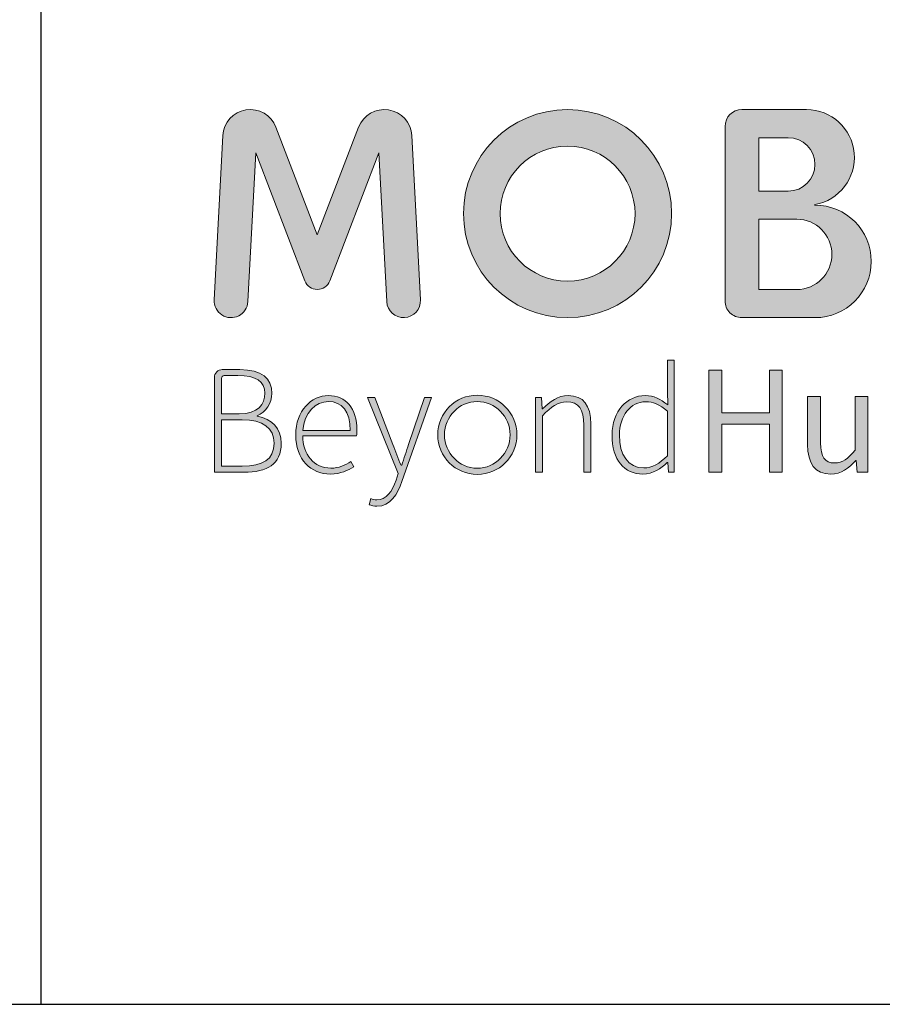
# Model space of a CAD drawing. Header units: millimetres. Extents: x 11 to 411, y 5 to 292.
# Tile 4 of 11: x 276 to 296, y 5 to 28. Entities that reach past the tile are written whole.
import ezdxf

# ---------------------------------------------------------------- set-up
doc = ezdxf.new("R2010")
doc.units = ezdxf.units.MM
doc.linetypes.add('CENTERX2', pattern=[20.319999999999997, 12.7, -2.54, 2.54, -2.54])
doc.layers.add('1', color=7, linetype='Continuous')

msp = doc.modelspace()

# ---------------------------------------------------------------- hatches: boundary and pattern name
at = {"layer": '1'}
h = msp.add_hatch(color=156, dxfattribs=at)
edge = h.paths.add_edge_path(flags=0)
edge.add_arc((280.9735827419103, 21.42730552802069), 0.3900000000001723, 176.9999999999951, 357.0000000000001)
edge.add_line((281.3630482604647, 21.40689450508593), (281.543251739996, 24.84538172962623))
edge.add_line((281.543251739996, 24.84538172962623), (282.6787587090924, 21.88728494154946))
edge.add_arc((282.9676084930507, 21.99816398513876), 0.309400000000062, 200.9999999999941, 339.000000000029)
edge.add_line((283.256458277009, 21.88728494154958), (284.391965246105, 24.84538172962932))
edge.add_line((284.391965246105, 24.84538172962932), (284.5721687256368, 21.4068945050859))
edge.add_arc((284.9616342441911, 21.42730552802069), 0.3900000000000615, 183.0000000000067, 363.000000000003)
edge.add_line((285.3510997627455, 21.44771655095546), (285.1520940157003, 25.24497241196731))
edge.add_arc((284.5172652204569, 25.21170244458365), 0.6356999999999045, 3.000000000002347, 158.9999999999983)
edge.add_line((283.9237881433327, 25.43951695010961), (282.9676084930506, 22.94858379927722))
edge.add_line((282.9676084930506, 22.94858379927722), (282.0114288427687, 25.43951695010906))
edge.add_arc((281.4179517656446, 25.21170244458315), 0.6356999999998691, 21.00000000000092, 176.9999999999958)
edge.add_line((280.7831229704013, 25.24497241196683), (280.5841172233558, 21.44771655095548))
h = msp.add_hatch(color=156, dxfattribs=at)
edge = h.paths.add_edge_path(flags=0)
edge.add_arc((288.7526084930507, 23.44230552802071), 2.40499999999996, 0, 360)
edge = h.paths.add_edge_path(flags=0)
edge.add_arc((288.7526084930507, 23.44230552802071), 1.559999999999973, 0, 360)
h = msp.add_hatch(color=156, dxfattribs=at)
edge = h.paths.add_edge_path(flags=0)
edge.add_arc((294.4726084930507, 22.33730552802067), 1.299999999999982, 270.0000000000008, 449.9999999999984)
edge.add_arc((294.4726084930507, 23.64380552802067), 0.006500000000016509, 100.20362805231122, 270.000000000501, ccw=False)
edge.add_arc((294.2753007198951, 24.73999775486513), 1.107307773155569, 280.2036280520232, 450.0000000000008)
edge.add_line((294.2753007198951, 25.8473055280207), (292.7826084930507, 25.8473055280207))
edge.add_arc((292.7826084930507, 25.4573055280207), 0.3900000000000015, 90, 180)
edge.add_line((292.3926084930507, 25.4573055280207), (292.3926084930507, 21.42730552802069))
edge.add_arc((292.7826084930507, 21.42730552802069), 0.3900000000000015, 180, 270.0000000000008)
edge.add_line((292.7826084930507, 21.03730552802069), (294.4726084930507, 21.03730552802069))
edge = h.paths.add_edge_path(flags=0)
edge.add_line((293.1726084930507, 25.19730552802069), (293.8551084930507, 25.19730552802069))
edge.add_arc((293.8551084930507, 24.57980552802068), 0.6175000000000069, -90.0000000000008, 89.9999999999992, ccw=False)
edge.add_line((293.8551084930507, 23.96230552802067), (293.1726084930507, 23.96230552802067))
edge.add_line((293.1726084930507, 23.96230552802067), (293.1726084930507, 25.19730552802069))
edge = h.paths.add_edge_path(flags=0)
edge.add_line((293.1726084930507, 23.31230552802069), (294.0501084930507, 23.31230552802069))
edge.add_arc((294.0501084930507, 22.49980552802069), 0.8124999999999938, -90.0000000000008, 89.9999999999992, ccw=False)
edge.add_line((294.0501084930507, 21.6873055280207), (293.1726084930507, 21.6873055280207))
edge.add_line((293.1726084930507, 21.6873055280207), (293.1726084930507, 23.31230552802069))
h = msp.add_hatch(color=156, dxfattribs=at)
edge = h.paths.add_edge_path(flags=0)
edge.add_spline(control_points=[(290.5470900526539, 19.2353888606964), (290.1370593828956, 19.2353888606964), (289.7809868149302, 18.88293046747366), (289.7809868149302, 18.32543128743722)], knot_values=[10, 10, 10, 10, 11, 11, 11, 11], weights=[1, 1, 1, 1], degree=3, periodic=0)
edge.add_spline(control_points=[(289.7809868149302, 18.32543128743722), (289.7809868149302, 17.74278559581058), (290.0615180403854, 17.42265115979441), (290.4967461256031, 17.42265115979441)], knot_values=[9, 9, 9, 9, 10, 10, 10, 10], weights=[1, 1, 1, 1], degree=3, periodic=0)
edge.add_spline(control_points=[(290.4967461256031, 17.42265115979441), (290.7269334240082, 17.42265115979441), (290.9175175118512, 17.54853642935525), (291.0578085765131, 17.6888274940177)], knot_values=[8, 8, 8, 8, 9, 9, 9, 9], weights=[1, 1, 1, 1], degree=3, periodic=0)
edge.add_line((291.0578085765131, 17.6888274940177), (291.0686001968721, 17.6888274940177))
edge.add_line((291.0686001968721, 17.6888274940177), (291.083005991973, 17.46581764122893))
edge.add_line((291.083005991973, 17.46581764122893), (291.2196828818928, 17.46581764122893))
edge.add_line((291.2196828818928, 17.46581764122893), (291.2196828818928, 20.05183602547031))
edge.add_line((291.2196828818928, 20.05183602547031), (291.0614227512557, 20.05183602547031))
edge.add_line((291.0614227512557, 20.05183602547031), (291.0614227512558, 19.3396908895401))
edge.add_line((291.0614227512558, 19.3396908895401), (291.0686001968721, 19.02317062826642))
edge.add_spline(control_points=[(291.068600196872, 19.02317062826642), (290.895985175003, 19.15623334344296), (290.7556941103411, 19.2353888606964), (290.5470900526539, 19.2353888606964)], knot_values=[0, 0, 0, 0, 1, 1, 1, 1], weights=[1, 1, 1, 1], degree=3, periodic=0)
edge = h.paths.add_edge_path(flags=0)
edge.add_spline(control_points=[(290.5183293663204, 17.56294222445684), (290.1514651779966, 17.56294222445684), (289.9500385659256, 17.86861996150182), (289.9500385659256, 18.32543128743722)], knot_values=[4, 4, 4, 4, 5, 5, 5, 5], weights=[1, 1, 1, 1], degree=3, periodic=0)
edge.add_spline(control_points=[(289.9500385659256, 18.32543128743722), (289.9500385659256, 18.76060846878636), (290.2126007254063, 19.09509779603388), (290.5578816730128, 19.09509779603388)], knot_values=[3, 3, 3, 3, 4, 4, 4, 4], weights=[1, 1, 1, 1], degree=3, periodic=0)
edge.add_spline(control_points=[(290.5578816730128, 19.09509779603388), (290.7269334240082, 19.09509779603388), (290.8779652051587, 19.03396224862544), (291.0614227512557, 18.87213884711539)], knot_values=[2, 2, 2, 2, 3, 3, 3, 3], weights=[1, 1, 1, 1], degree=3, periodic=0)
edge.add_line((291.0614227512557, 18.87213884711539), (291.0614227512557, 17.84708762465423))
edge.add_spline(control_points=[(291.0614227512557, 17.84708762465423), (290.8779652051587, 17.66363007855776), (290.7089134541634, 17.56294222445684), (290.5183293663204, 17.56294222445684)], knot_values=[0, 0, 0, 0, 1, 1, 1, 1], weights=[1, 1, 1, 1], degree=3, periodic=0)
h = msp.add_hatch(color=156, dxfattribs=at)
edge = h.paths.add_edge_path(flags=0)
edge.add_spline(control_points=[(281.274579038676, 17.46581764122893), (281.8104949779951, 17.46581764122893), (282.1330792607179, 17.6385611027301), (282.1330792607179, 18.1371030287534)], knot_values=[6, 6, 6, 6, 7, 7, 7, 7], weights=[1, 1, 1, 1], degree=3, periodic=0)
edge.add_spline(control_points=[(282.1330792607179, 18.1371030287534), (282.1330792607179, 18.46441491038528), (281.9267237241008, 18.7070158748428), (281.5778286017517, 18.75735980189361)], knot_values=[5, 5, 5, 5, 6, 6, 6, 6], weights=[1, 1, 1, 1], degree=3, periodic=0)
edge.add_line((281.5778286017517, 18.75735980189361), (281.5778286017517, 18.77176559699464))
edge.add_spline(control_points=[(281.5778286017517, 18.77176559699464), (281.7710075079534, 18.84052419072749), (281.9184360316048, 19.07012963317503), (281.9184360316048, 19.28674145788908)], knot_values=[3, 3, 3, 3, 4, 4, 4, 4], weights=[1, 1, 1, 1], degree=3, periodic=0)
edge.add_spline(control_points=[(281.9184360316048, 19.28674145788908), (281.9184360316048, 19.63656947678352), (281.6826036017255, 19.83600361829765), (281.175461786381, 19.83600361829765)], knot_values=[2, 2, 2, 2, 3, 3, 3, 3], weights=[1, 1, 1, 1], degree=3, periodic=0)
edge.add_line((281.175461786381, 19.83600361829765), (280.7707757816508, 19.83600361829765))
edge.add_spline(control_points=[(280.7707757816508, 19.83600361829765), (280.6696278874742, 19.83600361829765), (280.5876313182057, 19.75400704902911), (280.5876313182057, 19.65285915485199)], knot_values=[0, 0, 0, 0, 1, 1, 1, 1], weights=[1, 1, 1, 1], degree=3, periodic=0)
edge.add_line((280.5876313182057, 19.65285915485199), (280.5876313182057, 17.46581764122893))
edge.add_line((280.5876313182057, 17.46581764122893), (281.274579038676, 17.46581764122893))
edge = h.paths.add_edge_path(flags=0)
edge.add_spline(control_points=[(281.2314125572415, 18.6791681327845), (281.7133703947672, 18.6791681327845), (281.9676416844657, 18.47520653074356), (281.9676416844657, 18.1371030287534)], knot_values=[1, 1, 1, 1, 2, 2, 2, 2], weights=[1, 1, 1, 1], degree=3, periodic=0)
edge.add_spline(control_points=[(281.9676416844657, 18.1371030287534), (281.9676416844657, 17.75583304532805), (281.7025787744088, 17.60249453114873), (281.2314125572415, 17.60249453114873)], knot_values=[0, 0, 0, 0, 1, 1, 1, 1], weights=[1, 1, 1, 1], degree=3, periodic=0)
edge.add_line((281.2314125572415, 17.60249453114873), (280.7530688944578, 17.60249453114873))
edge.add_line((280.7530688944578, 17.60249453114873), (280.7530688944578, 18.6791681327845))
edge.add_line((280.7530688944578, 18.6791681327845), (281.2314125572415, 18.6791681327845))
edge = h.paths.add_edge_path(flags=0)
edge.add_spline(control_points=[(280.7530688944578, 19.63445881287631), (280.7530688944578, 19.67031248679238), (280.7821340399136, 19.69937763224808), (280.817987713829, 19.69937763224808)], knot_values=[3, 3, 3, 3, 4, 4, 4, 4], weights=[1, 1, 1, 1], degree=3, periodic=0)
edge.add_line((280.817987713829, 19.69937763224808), (281.1286811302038, 19.69937763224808))
edge.add_spline(control_points=[(281.1286811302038, 19.69937763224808), (281.5638583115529, 19.69937763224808), (281.7529984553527, 19.56126244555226), (281.7529984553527, 19.29035563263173)], knot_values=[1, 1, 1, 1, 2, 2, 2, 2], weights=[1, 1, 1, 1], degree=3, periodic=0)
edge.add_spline(control_points=[(281.7529984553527, 19.29035563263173), (281.7529984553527, 19.03738744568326), (281.6040223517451, 18.81223084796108), (281.1594853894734, 18.81223084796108)], knot_values=[0, 0, 0, 0, 1, 1, 1, 1], weights=[1, 1, 1, 1], degree=3, periodic=0)
edge.add_line((281.1594853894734, 18.81223084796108), (280.7530688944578, 18.81223084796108))
edge.add_line((280.7530688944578, 18.81223084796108), (280.7530688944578, 19.63445881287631))
msp.add_hatch(color=156, dxfattribs=at).paths.add_polyline_path([(292.0192660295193, 19.82526290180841), (292.0192660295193, 17.46581764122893), (292.3213804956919, 17.46581764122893), (292.3213804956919, 18.57720182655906), (293.4183588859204, 18.57720182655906), (293.4183588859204, 17.46581764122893), (293.7169100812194, 17.46581764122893), (293.7169100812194, 19.82526290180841), (293.4183588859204, 19.82526290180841), (293.4183588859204, 18.83614981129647), (292.3213804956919, 18.83614981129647), (292.3213804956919, 19.82526290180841)], flags=0)
h = msp.add_hatch(color=156, dxfattribs=at)
edge = h.paths.add_edge_path(flags=0)
edge.add_spline(control_points=[(283.2201345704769, 19.23538886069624), (282.8353013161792, 19.23538886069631), (282.4684371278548, 18.89010791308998), (282.4684371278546, 18.32543128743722)], knot_values=[8, 8, 8, 8, 9, 9, 9, 9], weights=[1, 1, 1, 1], degree=3, periodic=0)
edge.add_spline(control_points=[(282.4684371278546, 18.32543128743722), (282.4684371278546, 17.76075466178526), (282.82450969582, 17.42265115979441), (283.2669152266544, 17.42265115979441)], knot_values=[7, 7, 7, 7, 8, 8, 8, 8], weights=[1, 1, 1, 1], degree=3, periodic=0)
edge.add_spline(control_points=[(283.2669152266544, 17.42265115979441), (283.5186857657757, 17.42265115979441), (283.67333172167, 17.50898412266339), (283.8100086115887, 17.59170291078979)], knot_values=[6, 6, 6, 6, 7, 7, 7, 7], weights=[1, 1, 1, 1], degree=3, periodic=0)
edge.add_line((283.8100086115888, 17.59170291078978), (283.7452588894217, 17.71397400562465))
edge.add_spline(control_points=[(283.7452588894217, 17.71397400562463), (283.6157594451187, 17.62046359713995), (283.4683418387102, 17.55932804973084), (283.2812701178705, 17.55932804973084)], knot_values=[4, 4, 4, 4, 5, 5, 5, 5], weights=[1, 1, 1, 1], degree=3, periodic=0)
edge.add_spline(control_points=[(283.2812701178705, 17.55932804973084), (282.8928735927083, 17.55932804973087), (282.6374888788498, 17.87223413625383), (282.6303114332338, 18.30746222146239)], knot_values=[3, 3, 3, 3, 4, 4, 4, 4], weights=[1, 1, 1, 1], degree=3, periodic=0)
edge.add_line((282.6303114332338, 18.30746222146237), (283.8747583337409, 18.30746222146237))
edge.add_spline(control_points=[(283.8747583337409, 18.30746222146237), (283.8819357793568, 18.3505777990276), (283.8819357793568, 18.39374428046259), (283.8819357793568, 18.43691076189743)], knot_values=[1, 1, 1, 1, 2, 2, 2, 2], weights=[1, 1, 1, 1], degree=3, periodic=0)
edge.add_spline(control_points=[(283.8819357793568, 18.43691076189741), (283.8819357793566, 18.94406601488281), (283.6301652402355, 19.23538886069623), (283.2201345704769, 19.23538886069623)], knot_values=[0, 0, 0, 0, 1, 1, 1, 1], weights=[1, 1, 1, 1], degree=3, periodic=0)
edge = h.paths.add_edge_path(flags=0)
edge.add_spline(control_points=[(282.6303114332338, 18.42973331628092), (282.6662495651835, 18.84332725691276), (282.928811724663, 19.0987119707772), (283.22374874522, 19.0987119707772)], knot_values=[1, 1, 1, 1, 2, 2, 2, 2], weights=[1, 1, 1, 1], degree=3, periodic=0)
edge.add_spline(control_points=[(283.22374874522, 19.0987119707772), (283.5330406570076, 19.0987119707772), (283.7308530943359, 18.87213884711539), (283.7308530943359, 18.42973331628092)], knot_values=[0, 0, 0, 0, 1, 1, 1, 1], weights=[1, 1, 1, 1], degree=3, periodic=0)
edge.add_line((283.7308530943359, 18.42973331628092), (282.6303114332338, 18.42973331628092))
h = msp.add_hatch(color=156, dxfattribs=at)
edge = h.paths.add_edge_path(flags=0)
edge.add_spline(control_points=[(284.3460676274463, 16.8255996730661), (284.2957237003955, 16.8255996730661), (284.2417655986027, 16.84000546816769), (284.2057765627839, 16.85436035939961)], knot_values=[14, 14, 14, 14, 15, 15, 15, 15], weights=[1, 1, 1, 1], degree=3, periodic=0)
edge.add_line((284.2057765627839, 16.85436035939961), (284.1698384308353, 16.71412019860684))
edge.add_spline(control_points=[(284.1698384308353, 16.71412019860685), (284.2165681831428, 16.69253695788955), (284.2813179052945, 16.67813116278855), (284.3460676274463, 16.67813116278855)], knot_values=[12, 12, 12, 12, 13, 13, 13, 13], weights=[1, 1, 1, 1], degree=3, periodic=0)
edge.add_spline(control_points=[(284.3460676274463, 16.67813116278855), (284.6553595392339, 16.67813116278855), (284.828025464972, 16.96227656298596), (284.9251500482, 17.250036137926)], knot_values=[11, 11, 11, 11, 12, 12, 12, 12], weights=[1, 1, 1, 1], degree=3, periodic=0)
edge.add_line((284.9251500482, 17.250036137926), (285.6084835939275, 19.19222237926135))
edge.add_line((285.6084835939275, 19.19222237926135), (285.4466601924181, 19.19222237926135))
edge.add_line((285.4466601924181, 19.19222237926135), (285.0761818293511, 18.10603560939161))
edge.add_spline(control_points=[(285.0761818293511, 18.10603560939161), (285.0294520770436, 17.96218127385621), (284.9718798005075, 17.77510955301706), (284.9179216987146, 17.62407777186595)], knot_values=[7, 7, 7, 7, 8, 8, 8, 8], weights=[1, 1, 1, 1], degree=3, periodic=0)
edge.add_line((284.9179216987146, 17.62407777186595), (284.9035668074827, 17.62407777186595))
edge.add_spline(control_points=[(284.9035668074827, 17.62407777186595), (284.838817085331, 17.77510955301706), (284.7704531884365, 17.96218127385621), (284.7164950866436, 18.10603560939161)], knot_values=[5, 5, 5, 5, 6, 6, 6, 6], weights=[1, 1, 1, 1], degree=3, periodic=0)
edge.add_line((284.7164950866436, 18.10603560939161), (284.2992869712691, 19.19222237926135))
edge.add_line((284.2992869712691, 19.19222237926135), (284.1266719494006, 19.19222237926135))
edge.add_line((284.1266719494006, 19.19222237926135), (284.8352029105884, 17.43344278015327))
edge.add_line((284.8352029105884, 17.43344278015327), (284.7884731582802, 17.28241099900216))
edge.add_spline(control_points=[(284.7884731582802, 17.28241099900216), (284.7021401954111, 17.01984883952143), (284.5582858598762, 16.8255996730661), (284.3460676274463, 16.8255996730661)], knot_values=[0, 0, 0, 0, 1, 1, 1, 1], weights=[1, 1, 1, 1], degree=3, periodic=0)
h = msp.add_hatch(color=156, dxfattribs=at)
edge = h.paths.add_edge_path(flags=0)
edge.add_spline(control_points=[(286.6660839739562, 17.41329340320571), (287.171819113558, 17.41329340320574), (287.5818105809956, 17.82326230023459), (287.5818105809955, 18.32902001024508)], knot_values=[2, 2, 2, 2, 3, 3, 3, 3], weights=[1, 1, 1, 1], degree=3, periodic=0)
edge.add_spline(control_points=[(287.5818105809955, 18.32902001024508), (287.5818105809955, 18.8347777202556), (287.171819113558, 19.24474661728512), (286.6660839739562, 19.24474661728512)], knot_values=[3, 3, 3, 3, 4, 4, 4, 4], weights=[1, 1, 1, 1], degree=3, periodic=0)
edge.add_spline(control_points=[(286.6660839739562, 19.24474661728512), (286.1603488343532, 19.24474661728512), (285.7503799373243, 18.8347777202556), (285.7503799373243, 18.32902001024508)], knot_values=[0, 0, 0, 0, 1, 1, 1, 1], weights=[1, 1, 1, 1], degree=3, periodic=0)
edge.add_spline(control_points=[(285.7503799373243, 18.32902001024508), (285.7503799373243, 17.82326230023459), (286.1603488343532, 17.41329340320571), (286.6660839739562, 17.41329340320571)], knot_values=[1, 1, 1, 1, 2, 2, 2, 2], weights=[1, 1, 1, 1], degree=3, periodic=0)
edge = h.paths.add_edge_path(flags=0)
edge.add_spline(control_points=[(286.6660819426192, 17.55678138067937), (286.247116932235, 17.55678138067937), (285.90626675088, 17.91019297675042), (285.90626675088, 18.32918462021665), (285.90626675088, 18.74817626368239), (286.247116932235, 19.09942964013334), (286.6660819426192, 19.09942964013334)], knot_values=[2, 2, 2, 2, 3, 3, 3, 4, 4, 4, 4], weights=[1, 1, 1, 1, 1, 1, 1], degree=3, periodic=0)
edge.add_spline(control_points=[(286.6660819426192, 19.09942964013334), (287.0850469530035, 19.09942964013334), (287.42592376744, 18.74817626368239), (287.42592376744, 18.32918462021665), (287.42592376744, 17.91019297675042), (287.0850469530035, 17.55678138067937), (286.6660819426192, 17.55678138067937)], knot_values=[0, 0, 0, 0, 1, 1, 1, 2, 2, 2, 2], weights=[1, 1, 1, 1, 1, 1, 1], degree=3, periodic=0)
h = msp.add_hatch(color=156, dxfattribs=at)
edge = h.paths.add_edge_path(flags=0)
edge.add_spline(control_points=[(288.1696757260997, 18.76783681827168), (288.3818939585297, 18.98361832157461), (288.5293624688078, 19.09153452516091), (288.7343523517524, 19.09153452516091)], knot_values=[9, 9, 9, 9, 10, 10, 10, 10], weights=[1, 1, 1, 1], degree=3, periodic=0)
edge.add_spline(control_points=[(288.7343523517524, 19.09153452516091), (289.0148835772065, 19.09153452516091), (289.1299772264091, 18.91886859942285), (289.1299772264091, 18.55200441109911)], knot_values=[8, 8, 8, 8, 9, 9, 9, 9], weights=[1, 1, 1, 1], degree=3, periodic=0)
edge.add_line((289.1299772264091, 18.55200441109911), (289.1299772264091, 17.46581764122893))
edge.add_line((289.1299772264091, 17.46581764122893), (289.2882373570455, 17.46581764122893))
edge.add_line((289.2882373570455, 17.46581764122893), (289.2882373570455, 18.57358765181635))
edge.add_spline(control_points=[(289.2882373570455, 18.57358765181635), (289.2882373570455, 19.01955645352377), (289.1227997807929, 19.2353888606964), (288.766727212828, 19.2353888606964)], knot_values=[4, 4, 4, 4, 5, 5, 5, 5], weights=[1, 1, 1, 1], degree=3, periodic=0)
edge.add_spline(control_points=[(288.766727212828, 19.2353888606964), (288.5293624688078, 19.2353888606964), (288.3495190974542, 19.10232614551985), (288.1732899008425, 18.92604604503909)], knot_values=[3, 3, 3, 3, 4, 4, 4, 4], weights=[1, 1, 1, 1], degree=3, periodic=0)
edge.add_line((288.1732899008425, 18.92604604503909), (288.1624982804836, 18.92604604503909))
edge.add_line((288.1624982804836, 18.92604604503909), (288.1480924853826, 19.19222237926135))
edge.add_line((288.1480924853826, 19.19222237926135), (288.0114155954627, 19.19222237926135))
edge.add_line((288.0114155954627, 19.19222237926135), (288.0114155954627, 17.46581764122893))
edge.add_line((288.0114155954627, 17.46581764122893), (288.1696757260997, 17.46581764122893))
edge.add_line((288.1696757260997, 17.46581764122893), (288.1696757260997, 18.76783681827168))
h = msp.add_hatch(color=156, dxfattribs=at)
edge = h.paths.add_edge_path(flags=0)
edge.add_spline(control_points=[(294.3031190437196, 18.10603560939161), (294.3031190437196, 17.66001590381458), (294.4685566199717, 17.42265115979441), (294.8390349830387, 17.42265115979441)], knot_values=[11, 11, 11, 11, 12, 12, 12, 12], weights=[1, 1, 1, 1], degree=3, periodic=0)
edge.add_spline(control_points=[(294.8390349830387, 17.42265115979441), (295.0800139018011, 17.42265115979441), (295.25262892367, 17.54853642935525), (295.4145032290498, 17.73917142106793)], knot_values=[10, 10, 10, 10, 11, 11, 11, 11], weights=[1, 1, 1, 1], degree=3, periodic=0)
edge.add_line((295.4145032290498, 17.73917142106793), (295.425294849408, 17.73917142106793))
edge.add_line((295.425294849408, 17.73917142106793), (295.450492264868, 17.46581764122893))
edge.add_line((295.450492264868, 17.46581764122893), (295.6950344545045, 17.46581764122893))
edge.add_line((295.6950344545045, 17.46581764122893), (295.6950344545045, 19.21380561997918))
edge.add_line((295.6950344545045, 19.21380561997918), (295.4000974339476, 19.21380561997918))
edge.add_line((295.4000974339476, 19.21380561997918), (295.4000974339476, 17.97297289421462))
edge.add_spline(control_points=[(295.4000974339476, 17.97297289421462), (295.2346598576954, 17.76793210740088), (295.1087745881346, 17.67803587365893), (294.9289312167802, 17.67803587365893)], knot_values=[3, 3, 3, 3, 4, 4, 4, 4], weights=[1, 1, 1, 1], degree=3, periodic=0)
edge.add_spline(control_points=[(294.9289312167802, 17.67803587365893), (294.6987439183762, 17.67803587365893), (294.6016702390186, 17.8182760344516), (294.6016702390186, 18.14558791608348)], knot_values=[2, 2, 2, 2, 3, 3, 3, 3], weights=[1, 1, 1, 1], degree=3, periodic=0)
edge.add_line((294.6016702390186, 18.14558791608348), (294.6016702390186, 19.21380561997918))
edge.add_line((294.6016702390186, 19.21380561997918), (294.3031190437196, 19.21380561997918))
edge.add_line((294.3031190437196, 19.21380561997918), (294.3031190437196, 18.10603560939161))

# ---------------------------------------------------------------- linework, layer by layer
at = {"layer": '1', "color": 7}
for p, q in [((276.5876313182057, 21.59438906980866), (276.5876313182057, 50.16581764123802)), ((10.59591097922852, 5.16581764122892), (410.5876313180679, 5.165817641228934))]:
    msp.add_line(p, q, dxfattribs=at)
at = {"layer": '1', "color": 156, "linetype": 'Continuous', "lineweight": 18}
for p, q in [((292.7826084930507, 25.8473055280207), (294.2753007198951, 25.8473055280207)), ((282.9676084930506, 22.94858379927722), (282.0114288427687, 25.43951695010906)), ((282.9676084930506, 22.94858379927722), (283.9237881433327, 25.43951695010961)), ((292.3926084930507, 21.42730552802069), (292.3926084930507, 25.4573055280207)), ((280.5841172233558, 21.44771655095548), (280.7831229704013, 25.24497241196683)), ((285.1520940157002, 25.24497241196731), (285.3510997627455, 21.44771655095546)), ((293.1726084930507, 25.19730552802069), (293.8551084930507, 25.19730552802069)), ((293.1726084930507, 23.96230552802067), (293.1726084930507, 25.19730552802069)), ((281.3630482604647, 21.40689450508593), (281.543251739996, 24.84538172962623)), ((282.6787587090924, 21.88728494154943), (281.543251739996, 24.84538172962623)), ((284.391965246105, 24.84538172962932), (283.256458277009, 21.88728494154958)), ((284.5721687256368, 21.4068945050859), (284.391965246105, 24.84538172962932)), ((293.1726084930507, 23.96230552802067), (293.8551084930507, 23.96230552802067)), ((293.1726084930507, 21.6873055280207), (293.1726084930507, 23.31230552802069)), ((293.1726084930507, 23.31230552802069), (294.0501084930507, 23.31230552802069)), ((293.1726084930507, 21.6873055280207), (294.0501084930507, 21.6873055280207)), ((292.7826084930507, 21.03730552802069), (294.4726084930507, 21.03730552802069)), ((291.0614227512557, 19.3396908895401), (291.0614227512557, 20.05183602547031)), ((291.0614227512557, 20.05183602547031), (291.2196828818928, 20.05183602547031)), ((291.2196828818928, 20.05183602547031), (291.2196828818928, 17.46581764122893)), ((280.7707757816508, 19.83600361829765), (281.175461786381, 19.83600361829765)), ((292.0192660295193, 19.82526290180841), (292.3213804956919, 19.82526290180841)), ((292.0192660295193, 17.46581764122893), (292.0192660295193, 19.82526290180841)), ((292.3213804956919, 19.82526290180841), (292.3213804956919, 18.83614981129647)), ((293.4183588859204, 18.83614981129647), (293.4183588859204, 19.82526290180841)), ((293.4183588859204, 19.82526290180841), (293.7169100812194, 19.82526290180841)), ((293.7169100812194, 19.82526290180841), (293.7169100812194, 17.46581764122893)), ((280.5876313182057, 17.46581764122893), (280.5876313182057, 19.65285915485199)), ((280.7530688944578, 19.63445881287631), (280.7530688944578, 18.81223084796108)), ((281.1286811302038, 19.69937763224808), (280.817987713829, 19.69937763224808)), ((284.8352029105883, 17.43344278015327), (284.1266719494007, 19.19222237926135)), ((284.1266719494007, 19.19222237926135), (284.2992869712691, 19.19222237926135)), ((284.2992869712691, 19.19222237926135), (284.7164950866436, 18.10603560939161)), ((285.6084835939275, 19.19222237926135), (284.9251500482, 17.250036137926)), ((285.0761818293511, 18.10603560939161), (285.4466601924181, 19.19222237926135)), ((285.4466601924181, 19.19222237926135), (285.6084835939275, 19.19222237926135)), ((288.0114155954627, 19.19222237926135), (288.1480924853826, 19.19222237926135)), ((288.0114155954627, 17.46581764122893), (288.0114155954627, 19.19222237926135)), ((288.1480924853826, 19.19222237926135), (288.1624982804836, 18.92604604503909)), ((291.068600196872, 19.02317062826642), (291.0614227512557, 19.3396908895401)), ((294.3031190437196, 19.21380561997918), (294.6016702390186, 19.21380561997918)), ((294.3031190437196, 18.10603560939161), (294.3031190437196, 19.21380561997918)), ((294.6016702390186, 19.21380561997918), (294.6016702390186, 18.14558791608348)), ((295.4000974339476, 17.97297289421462), (295.4000974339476, 19.21380561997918)), ((295.4000974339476, 19.21380561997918), (295.6950344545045, 19.21380561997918)), ((295.6950344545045, 19.21380561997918), (295.6950344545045, 17.46581764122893)), ((288.1624982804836, 18.92604604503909), (288.1732899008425, 18.92604604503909)), ((280.7530688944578, 18.81223084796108), (281.1594853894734, 18.81223084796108)), ((281.2314125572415, 18.6791681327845), (280.7530688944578, 18.6791681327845)), ((280.7530688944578, 18.6791681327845), (280.7530688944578, 17.60249453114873)), ((281.5778286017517, 18.77176559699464), (281.5778286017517, 18.75735980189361)), ((288.1696757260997, 18.76783681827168), (288.1696757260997, 17.46581764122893)), ((291.0614227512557, 17.84708762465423), (291.0614227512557, 18.87213884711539)), ((292.3213804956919, 18.83614981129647), (293.4183588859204, 18.83614981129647)), ((289.1299772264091, 17.46581764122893), (289.1299772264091, 18.55200441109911)), ((289.2882373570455, 18.57358765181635), (289.2882373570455, 17.46581764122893)), ((293.4183588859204, 18.57720182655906), (292.3213804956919, 18.57720182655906)), ((292.3213804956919, 18.57720182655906), (292.3213804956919, 17.46581764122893)), ((293.4183588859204, 17.46581764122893), (293.4183588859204, 18.57720182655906)), ((282.6303114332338, 18.42973331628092), (283.7308530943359, 18.42973331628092)), ((283.8747583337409, 18.30746222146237), (282.6303114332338, 18.30746222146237)), ((280.7530688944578, 17.60249453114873), (281.2314125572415, 17.60249453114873)), ((283.7452588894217, 17.71397400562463), (283.8100086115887, 17.59170291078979)), ((284.9035668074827, 17.62407777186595), (284.9179216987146, 17.62407777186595)), ((291.068600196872, 17.6888274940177), (291.0578085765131, 17.6888274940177)), ((291.083005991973, 17.46581764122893), (291.068600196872, 17.6888274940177)), ((295.425294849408, 17.73917142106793), (295.4145032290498, 17.73917142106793)), ((295.450492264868, 17.46581764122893), (295.425294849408, 17.73917142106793)), ((281.274579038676, 17.46581764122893), (280.5876313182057, 17.46581764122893)), ((284.7884731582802, 17.28241099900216), (284.8352029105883, 17.43344278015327)), ((288.1696757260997, 17.46581764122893), (288.0114155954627, 17.46581764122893)), ((289.2882373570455, 17.46581764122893), (289.1299772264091, 17.46581764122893)), ((291.2196828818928, 17.46581764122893), (291.083005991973, 17.46581764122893)), ((292.3213804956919, 17.46581764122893), (292.0192660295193, 17.46581764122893)), ((293.7169100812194, 17.46581764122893), (293.4183588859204, 17.46581764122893)), ((295.6950344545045, 17.46581764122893), (295.450492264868, 17.46581764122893)), ((284.1698384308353, 16.71412019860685), (284.2057765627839, 16.85436035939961))]:
    msp.add_line(p, q, dxfattribs=at)
at = {"layer": '1', "color": 156, "linetype": 'CENTERX2', "lineweight": 18}
msp.add_line((294.4596084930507, 23.63730552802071), (294.4726084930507, 23.63730552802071), dxfattribs=at)
at = {"layer": '1'}
msp.add_line((276.5876313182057, 5.165817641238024), (276.5876313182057, 21.59438906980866), dxfattribs=at)
at = {"layer": '1', "color": 156, "linetype": 'Continuous', "lineweight": 18}
for radius in [2.404999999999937, 1.559999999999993]:
    msp.add_circle((288.7526084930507, 23.44230552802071), radius, dxfattribs=at)
for centre, radius, start, end in [((281.4179517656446, 25.21170244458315), 0.6356999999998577, 21.00000000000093, 176.9999999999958), ((284.5172652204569, 25.21170244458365), 0.635699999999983, 3.000000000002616, 158.9999999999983), ((292.7826084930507, 25.4573055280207), 0.3900000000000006, 90, 180), ((294.2753007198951, 24.73999775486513), 1.10730777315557, 280.2036280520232, 90), ((293.8551084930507, 24.57980552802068), 0.6175000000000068, 270.0000000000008, 90), ((294.4726084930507, 23.64380552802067), 0.00650000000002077, 100.2036280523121, 270.0000000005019), ((294.4726084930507, 22.33730552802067), 1.299999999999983, 270.0000000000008, 89.99999999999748), ((294.0501084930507, 22.49980552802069), 0.8124999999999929, 270.0000000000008, 90), ((282.9676084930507, 21.99816398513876), 0.30940000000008, 200.999999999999, 339.000000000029), ((280.9735827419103, 21.42730552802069), 0.3900000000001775, 176.9999999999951, 357.0000000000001), ((284.9616342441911, 21.42730552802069), 0.390000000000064, 183.0000000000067, 3.000000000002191), ((292.7826084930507, 21.42730552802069), 0.3900000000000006, 180, 270.0000000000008)]:
    msp.add_arc(centre, radius, start, end, dxfattribs=at)
at = {"layer": '1', "color": 156, "linetype": 'Continuous', "lineweight": 0}
for points in [[(280.5876313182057, 19.65285915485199), (280.5876313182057, 19.75400704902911), (280.6696278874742, 19.83600361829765), (280.7707757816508, 19.83600361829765)], [(281.175461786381, 19.83600361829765), (281.6826036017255, 19.83600361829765), (281.9184360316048, 19.63656947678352), (281.9184360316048, 19.28674145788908)], [(280.817987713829, 19.69937763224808), (280.7821340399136, 19.69937763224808), (280.7530688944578, 19.67031248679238), (280.7530688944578, 19.63445881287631)], [(281.7529984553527, 19.29035563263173), (281.7529984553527, 19.56126244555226), (281.5638583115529, 19.69937763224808), (281.1286811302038, 19.69937763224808)], [(281.1594853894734, 18.81223084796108), (281.6040223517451, 18.81223084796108), (281.7529984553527, 19.03738744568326), (281.7529984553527, 19.29035563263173)], [(281.9184360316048, 19.28674145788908), (281.9184360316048, 19.07012963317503), (281.7710075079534, 18.84052419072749), (281.5778286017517, 18.77176559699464)], [(282.4684371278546, 18.32543128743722), (282.4684371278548, 18.89010791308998), (282.8353013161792, 19.23538886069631), (283.2201345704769, 19.23538886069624)], [(283.2201345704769, 19.23538886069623), (283.6301652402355, 19.23538886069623), (283.8819357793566, 18.94406601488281), (283.8819357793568, 18.43691076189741)], [(286.6660839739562, 19.24474661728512), (286.1603488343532, 19.24474661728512), (285.7503799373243, 18.8347777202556), (285.7503799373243, 18.32902001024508)], [(287.5818105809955, 18.32902001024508), (287.5818105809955, 18.8347777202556), (287.171819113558, 19.24474661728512), (286.6660839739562, 19.24474661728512)], [(288.1732899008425, 18.92604604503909), (288.3495190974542, 19.10232614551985), (288.5293624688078, 19.2353888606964), (288.766727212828, 19.2353888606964)], [(288.766727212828, 19.2353888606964), (289.1227997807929, 19.2353888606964), (289.2882373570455, 19.01955645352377), (289.2882373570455, 18.57358765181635)], [(289.7809868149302, 18.32543128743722), (289.7809868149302, 18.88293046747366), (290.1370593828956, 19.2353888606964), (290.5470900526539, 19.2353888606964)], [(290.5470900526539, 19.2353888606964), (290.7556941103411, 19.2353888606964), (290.895985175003, 19.15623334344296), (291.068600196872, 19.02317062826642)], [(283.22374874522, 19.0987119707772), (282.928811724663, 19.0987119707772), (282.6662495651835, 18.84332725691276), (282.6303114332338, 18.42973331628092)], [(283.7308530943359, 18.42973331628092), (283.7308530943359, 18.87213884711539), (283.5330406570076, 19.0987119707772), (283.22374874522, 19.0987119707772)], [(288.7343523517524, 19.09153452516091), (288.5293624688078, 19.09153452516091), (288.3818939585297, 18.98361832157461), (288.1696757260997, 18.76783681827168)], [(289.1299772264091, 18.55200441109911), (289.1299772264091, 18.91886859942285), (289.0148835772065, 19.09153452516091), (288.7343523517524, 19.09153452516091)], [(290.5578816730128, 19.09509779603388), (290.2126007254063, 19.09509779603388), (289.9500385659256, 18.76060846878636), (289.9500385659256, 18.32543128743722)], [(291.0614227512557, 18.87213884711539), (290.8779652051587, 19.03396224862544), (290.7269334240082, 19.09509779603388), (290.5578816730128, 19.09509779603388)], [(281.9676416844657, 18.1371030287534), (281.9676416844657, 18.47520653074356), (281.7133703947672, 18.6791681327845), (281.2314125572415, 18.6791681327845)], [(281.5778286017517, 18.75735980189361), (281.9267237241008, 18.7070158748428), (282.1330792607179, 18.46441491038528), (282.1330792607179, 18.1371030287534)], [(283.8819357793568, 18.43691076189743), (283.8819357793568, 18.39374428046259), (283.8819357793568, 18.3505777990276), (283.8747583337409, 18.30746222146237)], [(283.2669152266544, 17.42265115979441), (282.82450969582, 17.42265115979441), (282.4684371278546, 17.76075466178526), (282.4684371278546, 18.32543128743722)], [(282.6303114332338, 18.30746222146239), (282.6374888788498, 17.87223413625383), (282.8928735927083, 17.55932804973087), (283.2812701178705, 17.55932804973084)], [(285.7503799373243, 18.32902001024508), (285.7503799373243, 17.82326230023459), (286.1603488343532, 17.41329340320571), (286.6660839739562, 17.41329340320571)], [(286.6660839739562, 17.41329340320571), (287.171819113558, 17.41329340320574), (287.5818105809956, 17.82326230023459), (287.5818105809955, 18.32902001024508)], [(290.4967461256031, 17.42265115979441), (290.0615180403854, 17.42265115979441), (289.7809868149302, 17.74278559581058), (289.7809868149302, 18.32543128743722)], [(289.9500385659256, 18.32543128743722), (289.9500385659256, 17.86861996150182), (290.1514651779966, 17.56294222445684), (290.5183293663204, 17.56294222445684)], [(281.2314125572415, 17.60249453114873), (281.7025787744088, 17.60249453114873), (281.9676416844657, 17.75583304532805), (281.9676416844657, 18.1371030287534)], [(282.1330792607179, 18.1371030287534), (282.1330792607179, 17.6385611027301), (281.8104949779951, 17.46581764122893), (281.274579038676, 17.46581764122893)], [(284.7164950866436, 18.10603560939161), (284.7704531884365, 17.96218127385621), (284.838817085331, 17.77510955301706), (284.9035668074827, 17.62407777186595)], [(284.9179216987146, 17.62407777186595), (284.9718798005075, 17.77510955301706), (285.0294520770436, 17.96218127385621), (285.0761818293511, 18.10603560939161)], [(294.8390349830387, 17.42265115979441), (294.4685566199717, 17.42265115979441), (294.3031190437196, 17.66001590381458), (294.3031190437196, 18.10603560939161)], [(294.6016702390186, 18.14558791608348), (294.6016702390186, 17.8182760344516), (294.6987439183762, 17.67803587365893), (294.9289312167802, 17.67803587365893)], [(290.5183293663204, 17.56294222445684), (290.7089134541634, 17.56294222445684), (290.8779652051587, 17.66363007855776), (291.0614227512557, 17.84708762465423)], [(294.9289312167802, 17.67803587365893), (295.1087745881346, 17.67803587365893), (295.2346598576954, 17.76793210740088), (295.4000974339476, 17.97297289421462)], [(283.8100086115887, 17.59170291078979), (283.67333172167, 17.50898412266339), (283.5186857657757, 17.42265115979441), (283.2669152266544, 17.42265115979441)], [(283.2812701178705, 17.55932804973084), (283.4683418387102, 17.55932804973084), (283.6157594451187, 17.62046359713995), (283.7452588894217, 17.71397400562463)], [(291.0578085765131, 17.6888274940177), (290.9175175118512, 17.54853642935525), (290.7269334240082, 17.42265115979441), (290.4967461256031, 17.42265115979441)], [(295.4145032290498, 17.73917142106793), (295.25262892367, 17.54853642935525), (295.0800139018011, 17.42265115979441), (294.8390349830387, 17.42265115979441)], [(284.3460676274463, 16.8255996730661), (284.5582858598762, 16.8255996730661), (284.7021401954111, 17.01984883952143), (284.7884731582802, 17.28241099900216)], [(284.9251500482, 17.250036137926), (284.828025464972, 16.96227656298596), (284.6553595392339, 16.67813116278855), (284.3460676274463, 16.67813116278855)], [(284.2057765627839, 16.85436035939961), (284.2417655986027, 16.84000546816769), (284.2957237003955, 16.8255996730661), (284.3460676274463, 16.8255996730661)], [(284.3460676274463, 16.67813116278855), (284.2813179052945, 16.67813116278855), (284.2165681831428, 16.69253695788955), (284.1698384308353, 16.71412019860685)]]:
    msp.add_open_spline(points, degree=3, dxfattribs=at)
for points, knots in [([(286.6660819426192, 17.55678138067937), (286.247116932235, 17.55678138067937), (285.90626675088, 17.91019297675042), (285.90626675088, 18.74817626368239), (286.247116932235, 19.09942964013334), (286.6660819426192, 19.09942964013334)], [2, 2, 2, 2, 3, 3, 4, 4, 4, 4]), ([(286.6660819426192, 19.09942964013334), (287.0850469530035, 19.09942964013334), (287.42592376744, 18.74817626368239), (287.42592376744, 17.91019297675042), (287.0850469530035, 17.55678138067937), (286.6660819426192, 17.55678138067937)], [0, 0, 0, 0, 1, 1, 2, 2, 2, 2])]:
    msp.add_open_spline(points, degree=3, knots=knots, dxfattribs=at)

doc.saveas('drawing.dxf')
